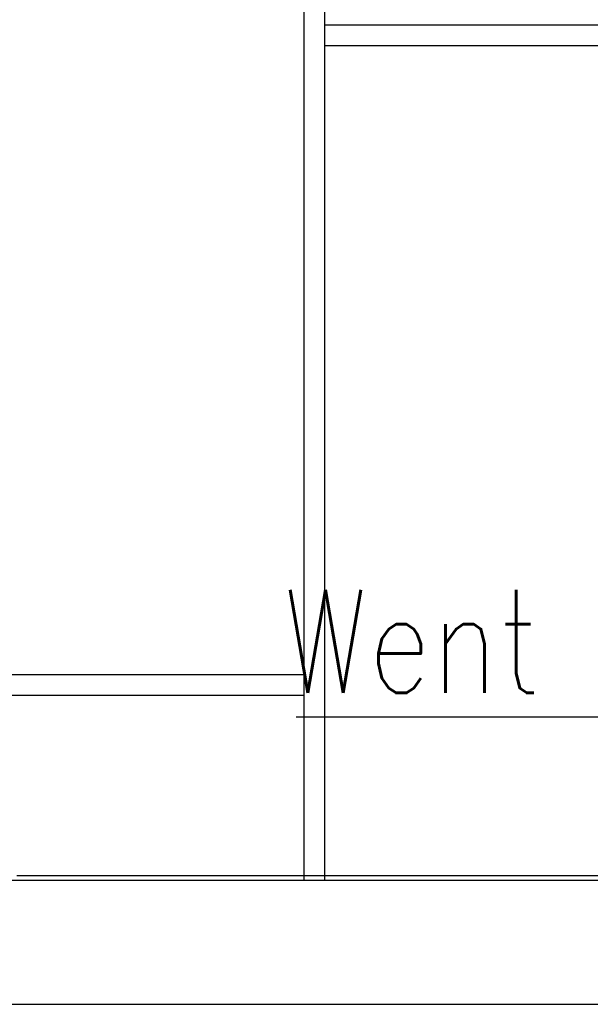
# Model space of a CAD drawing. Header units: millimetres. Extents: x 28600 to 181045, y -399112 to -163690.
# Tile 202 of 256: x 59493 to 59548, y -194653 to -194558. Entities that reach past the tile are written whole.
import ezdxf

# ---------------------------------------------------------------- set-up
doc = ezdxf.new("R2010")
doc.units = ezdxf.units.MM
doc.linetypes.add('DASHDOT', pattern=[25.4, 12.7, -6.35, 0, -6.35])
for name, color, linetype in [('!! 0_Istn-went', 8, 'Continuous'), ('!! 2 ZABUDOWA GK-MDF', 8, 'Continuous'), ('!! 2_proj ściany remont', 8, 'Continuous'), ('0-osie-liniA', 8, 'DASHDOT')]:
    doc.layers.add(name, color=color, linetype=linetype)
doc.styles.add('ARCHETYP', font='romans.shx', dxfattribs={"height": 15})

msp = doc.modelspace()

# ---------------------------------------------------------------- linework, layer by layer
at = {"layer": '!! 0_Istn-went'}
msp.add_lwpolyline([(59519.80077, -194625.25776), (59559.84729, -194625.25776)], dxfattribs=at)
at = {"layer": '!! 2 ZABUDOWA GK-MDF'}
for points in [[(59520.56735, -194641.12813), (59520.56735, -194501.12813)], [(59522.56735, -194641.12813), (59522.56735, -194501.12813)], [(59522.56735, -194558.12813), (59629.56735, -194558.12813)], [(59522.56735, -194560.12813), (59629.56735, -194560.12813)], [(59420.56735, -194621.12813), (59520.56735, -194621.12813)], [(59420.56735, -194623.12813), (59520.56735, -194623.12813)]]:
    msp.add_lwpolyline(points, dxfattribs=at)
at = {"layer": '!! 2_proj ściany remont'}
msp.add_lwpolyline([(59557.56735, -194641.12813), (59477.56735, -194641.12813), (59477.56735, -194653.12813), (59557.56735, -194653.12813)], close=True, dxfattribs=at)
at = {"layer": '0-osie-liniA', "ltscale": 5}
msp.add_lwpolyline([(57459.11355, -194640.62813), (64262.14073, -194640.62813)], dxfattribs=at)

# ---------------------------------------------------------------- texts
at = {"layer": '!! 0_Istn-went', "style": 'ARCHETYP', "width": 0.8}
msp.add_text('Went', height=10, rotation=0, dxfattribs=at).set_placement((59518.51744, -194622.92753))

doc.saveas('drawing.dxf')
